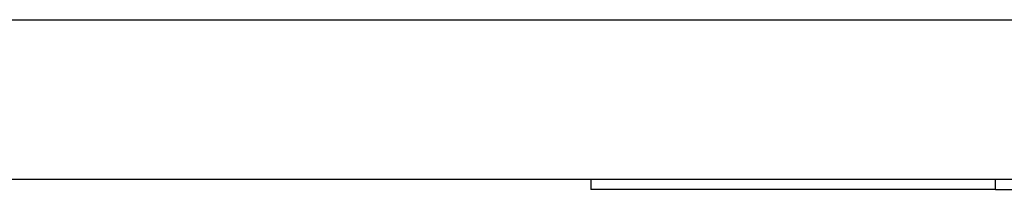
# Model space of a CAD drawing. Header units: inches. Extents: x 28 to 747, y 82 to 346.
# Tile 27 of 246: x 102.591 to 103.2, y 81.993 to 82.098. Entities that reach past the tile are written whole.
import ezdxf

# ---------------------------------------------------------------- set-up
doc = ezdxf.new("R2010")
doc.units = ezdxf.units.IN
doc.header["$MEASUREMENT"] = 0
doc.layers.add('Visible Edges(ANSI)', color=7, linetype='Continuous', lineweight=25)
doc.layers.add('Visible Tangent Edges(ANSI)', color=7, linetype='Continuous', lineweight=25)

msp = doc.modelspace()

# ---------------------------------------------------------------- linework, layer by layer
at = {"layer": 'Visible Edges(ANSI)'}
for p, q in [((172.24655, 81.99854), (100.64155, 81.99854)), ((102.94405, 81.99854), (102.94405, 81.99254)), ((103.19405, 81.99254), (102.94405, 81.99254)), ((103.19405, 81.99254), (106.19405, 81.99254))]:
    msp.add_line(p, q, dxfattribs=at)
at = {"layer": 'Visible Tangent Edges(ANSI)'}
for p, q in [((100.64155, 82.09754), (172.24655, 82.09754)), ((103.19405, 81.99254), (103.19405, 81.99854))]:
    msp.add_line(p, q, dxfattribs=at)

doc.saveas('drawing.dxf')
